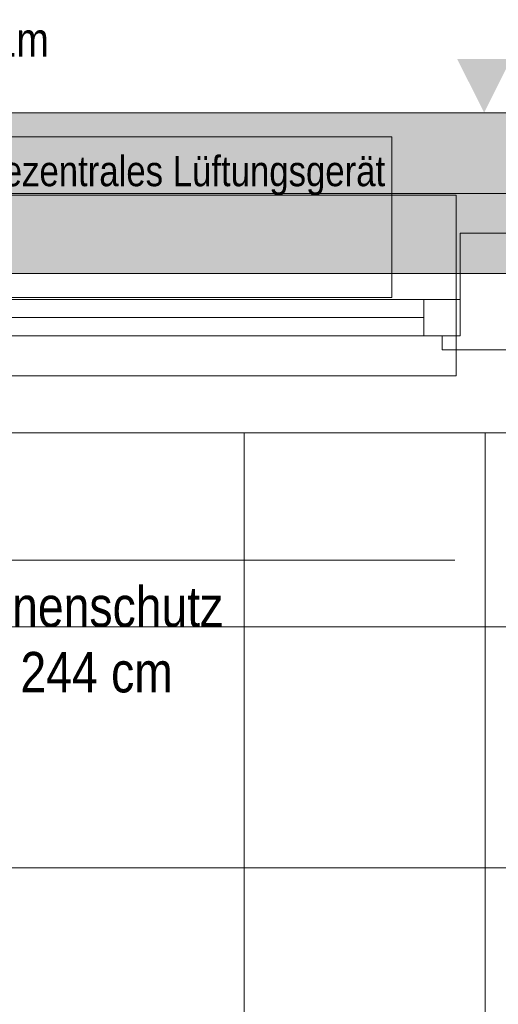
# Model space of a CAD drawing. Extents: x -620 to 3480, y 62 to 1102.
# Tile 25 of 256: x -288 to -264, y 561 to 610. Entities that reach past the tile are written whole.
import ezdxf
from ezdxf.lldxf.tags import DXFTag

# ---------------------------------------------------------------- set-up
doc = ezdxf.new("R2010")
doc.units = 0
doc.layers.get('0').update_dxf_attribs({"lineweight": 13})
for name, color, linetype, lineweight, true_color in [('00_Beschriftung UZ', 3, 'Continuous', 13, 0x00ff00), ('30 -33 Aussenwände- 7 Fassade_ Elemente', 7, 'Continuous', 9, 0x00aacc), ('30 -35 Decken- 1 Konstruktion-Träger- Stahlbeton', 7, 'grob-A06G9SLJ8I', 13, 0x33aa00), ('30 -35 Decken- 11 Bodendurchbruch', 7, 'Continuous', 15, 0x599559), ('70 -72 Beschriftung- 1 Beschriftung allgemein', 7, 'Continuous', 9, 0xff6633), ('iwb_Schraffur_Unterzug', 7, 'Continuous', 5, 0xffffcc)]:
    doc.layers.add(name, color=color, linetype=linetype, lineweight=lineweight, true_color=true_color)
doc.layers.add('60- 61 allgemeine Ausstattung- 4 Terrassen', color=7, linetype='Continuous', lineweight=9)
doc.layers.add('70 -71 Achsen- 1 Gebäudeachsen', color=7, linetype='STRICHPUNKT2-A06G9SLK8I', lineweight=18)
doc.styles.get("Standard").update_dxf_attribs({"font": 'ARIALN.TTF'})
tags = doc.linetypes.add('grob-A06G9SLJ8I', pattern=[14, 3, -8, 3]).pattern_tags.tags
tags[8:9] = [DXFTag(74, 4), DXFTag(75, 0), DXFTag(340, '0'), DXFTag(46, 0.0), DXFTag(50, 0.0), DXFTag(44, 0.0), DXFTag(45, 0.0)]
tags[6:7] = [DXFTag(74, 4), DXFTag(75, 0), DXFTag(340, '0'), DXFTag(46, 0.0), DXFTag(50, 0.0), DXFTag(44, 0.0), DXFTag(45, 0.0)]
tags[4:5] = [DXFTag(74, 4), DXFTag(75, 0), DXFTag(340, '0'), DXFTag(46, 0.0), DXFTag(50, 0.0), DXFTag(44, 0.0), DXFTag(45, 0.0)]
tags = doc.linetypes.add('STRICHPUNKT2-A06G9SLK8I', pattern=[12.7, 6.35, -3.175, 0, -3.175]).pattern_tags.tags
tags[10:11] = [DXFTag(74, 4), DXFTag(75, 0), DXFTag(340, '0'), DXFTag(46, 0.0), DXFTag(50, 0.0), DXFTag(44, 0.0), DXFTag(45, 0.0)]
tags[8:9] = [DXFTag(74, 4), DXFTag(75, 0), DXFTag(340, '0'), DXFTag(46, 0.0), DXFTag(50, 0.0), DXFTag(44, 0.0), DXFTag(45, 0.0)]
tags[6:7] = [DXFTag(74, 4), DXFTag(75, 0), DXFTag(340, '0'), DXFTag(46, 0.0), DXFTag(50, 0.0), DXFTag(44, 0.0), DXFTag(45, 0.0)]
tags[4:5] = [DXFTag(74, 4), DXFTag(75, 0), DXFTag(340, '0'), DXFTag(46, 0.0), DXFTag(50, 0.0), DXFTag(44, 0.0), DXFTag(45, 0.0)]

# ---------------------------------------------------------------- blocks, each defined once
blk = doc.blocks.new('Referenz-A06G9SLM8I')
at = {"layer": '00_Beschriftung UZ', "color": 0, "lineweight": -2}
for points in [[(-263.772, 607.575), (-265.104, 604.904), (-266.443, 607.573)], [(-266.436, 602.234), (-265.104, 604.904), (-263.766, 602.235)]]:
    blk.add_solid(points, dxfattribs=at)
at = {"layer": '30 -33 Aussenwände- 7 Fassade_ Elemente', "color": 0, "linetype": 'Continuous', "lineweight": -2, "ltscale": 0.13}
for p, q in [((-317.504, 604.904), (-161.504, 604.904)), ((-266.304, 593.804), (-266.304, 598.904)), ((-266.304, 598.904), (-263.904, 598.904)), ((-290.704, 595.604), (-266.304, 595.604)), ((-268.104, 593.804), (-268.104, 595.604)), ((-268.104, 595.604), (-266.304, 595.604)), ((-266.304, 595.604), (-266.304, 593.804)), ((-266.304, 595.604), (-266.304, 593.804)), ((-289.104, 594.704), (-268.104, 594.704)), ((-266.304, 593.804), (-290.704, 593.804)), ((-266.304, 593.804), (-268.104, 593.804)), ((-267.204, 593.804), (-266.304, 593.804)), ((-267.204, 593.104), (-267.204, 593.804)), ((-263.004, 593.104), (-267.204, 593.104)), ((-158.404, 588.964), (-320.604, 588.964))]:
    blk.add_line(p, q, dxfattribs=at)
at = {"layer": '30 -33 Aussenwände- 7 Fassade_ Elemente', "color": 0, "linetype": 'grob-A06G9SLJ8I', "lineweight": -2, "ltscale": 0.13}
for p, q in [((-311.704, 603.704), (-269.704, 603.704)), ((-269.704, 603.704), (-269.704, 595.704)), ((-269.704, 595.704), (-311.704, 595.704))]:
    blk.add_line(p, q, dxfattribs=at)
at = {"layer": '30 -33 Aussenwände- 7 Fassade_ Elemente', "color": 0, "lineweight": -2}
for p, q in [((-266.504, 600.804), (-290.704, 600.804)), ((-266.504, 595.604), (-266.504, 600.804)), ((-289.104, 595.604), (-268.104, 595.604)), ((-268.104, 595.604), (-268.104, 593.804)), ((-268.104, 595.604), (-266.504, 595.604)), ((-266.504, 595.604), (-266.504, 593.804)), ((-289.104, 594.704), (-268.104, 594.704)), ((-268.104, 593.804), (-289.104, 593.804)), ((-266.504, 593.804), (-268.104, 593.804)), ((-266.504, 593.804), (-266.504, 591.804)), ((-266.504, 591.804), (-290.704, 591.804))]:
    blk.add_line(p, q, dxfattribs=at)
at = {"layer": '30 -35 Decken- 1 Konstruktion-Träger- Stahlbeton', "color": 0, "lineweight": -2}
for p, q in [((-483.004, 604.904), (3.996, 604.904)), ((-483.004, 596.904), (3.996, 596.904))]:
    blk.add_line(p, q, dxfattribs=at)
at = {"layer": '60- 61 allgemeine Ausstattung- 4 Terrassen', "color": 0, "lineweight": -2}
for p, q in [((-277.054, 205.504), (-277.054, 588.964)), ((-265.054, 205.504), (-265.054, 588.964)), ((-426.004, 579.304), (13.396, 579.304)), ((-426.004, 567.304), (13.396, 567.304))]:
    blk.add_line(p, q, dxfattribs=at)
at = {"layer": '70 -71 Achsen- 1 Gebäudeachsen', "color": 0, "linetype": 'STRICHPUNKT2-A06G9SLK8I', "lineweight": -2, "ltscale": 0.13}
blk.add_line((-554.534, 600.884), (92.907, 600.884), dxfattribs=at)
at = {"layer": '70 -72 Beschriftung- 1 Beschriftung allgemein', "color": 0, "linetype": 'Continuous', "lineweight": -2, "ltscale": 0.13}
blk.add_line((-313.568, 582.62), (-266.568, 582.62), dxfattribs=at)
at = {"layer": '30 -33 Aussenwände- 7 Fassade_ Elemente', "color": 0, "linetype": 'Continuous', "lineweight": -2, "ltscale": 0.13, "insert": (-290.041, 602.757), "char_height": 1.51033, "attachment_point": 1}
blk.add_mtext('{\\fArial Narrow;dezentrales Lüftungsgerät}', dxfattribs=at)
at = {"layer": '30 -35 Decken- 11 Bodendurchbruch', "color": 0, "linetype": 'Continuous', "lineweight": -2, "ltscale": 0.13, "insert": (-297.066, 609.395), "char_height": 1.7, "attachment_point": 1}
blk.add_mtext('{\\fArial Narrow;0,15m/0,1m}', dxfattribs=at)
at = {"layer": '70 -72 Beschriftung- 1 Beschriftung allgemein', "color": 0, "linetype": 'Continuous', "lineweight": -2, "ltscale": 0.13, "char_height": 2.01377, "attachment_point": 1}
for s, insert in [('{\\fArial Narrow;Sonnenschutz}', (-292.716, 581.32)), ('{\\fArial Narrow;244}', (-288.199, 578.057)), ('{\\fArial Narrow;cm}', (-283.684, 578.057))]:
    blk.add_mtext(s, dxfattribs=dict(at, insert=insert))
blk = doc.blocks.new('Referenz-A06G9SLO8I')
at = {"layer": 'iwb_Schraffur_Unterzug', "linetype": 'Continuous', "ltscale": 0.13}
for points in [[(-554.534, 604.884), (3.967, 604.884), (3.967, 596.884)], [(-554.534, 604.884), (3.967, 596.884), (-554.534, 599.149)], [(-554.534, 599.149), (3.967, 596.884), (-554.534, 596.884)]]:
    blk.add_solid(points, dxfattribs=at)

msp = doc.modelspace()

# ---------------------------------------------------------------- block references
at = {"color": 8, "lineweight": 13, "ltscale": 0.13, "true_color": 0x808080}
msp.add_blockref('Referenz-A06G9SLM8I', (0, 0), dxfattribs=at)
at = {"color": 8, "lineweight": 25, "ltscale": 0.25, "true_color": 0x808080}
msp.add_blockref('Referenz-A06G9SLO8I', (0, 0), dxfattribs=at)

doc.saveas('drawing.dxf')
